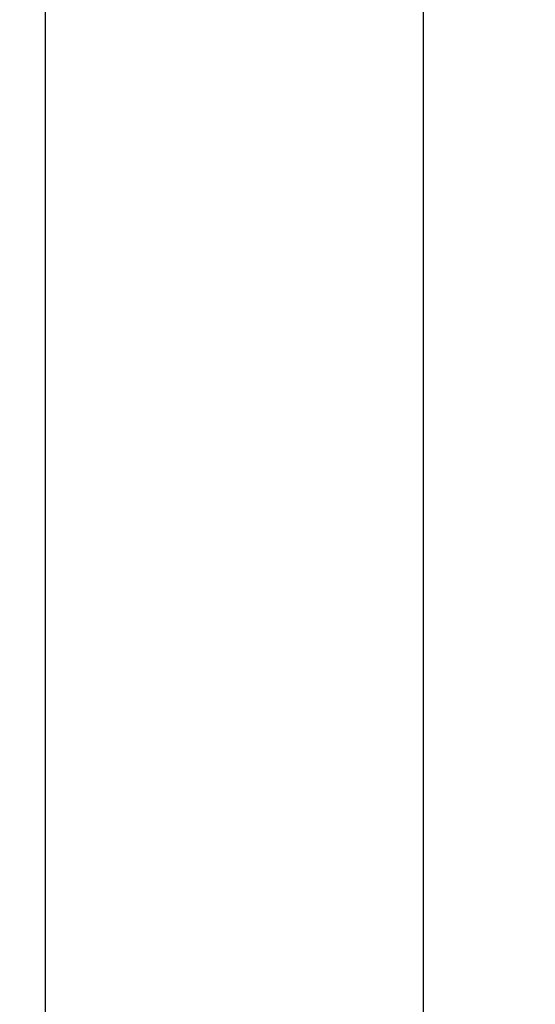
# Model space of a CAD drawing. Header units: inches. Extents: x 0.1 to 87.3, y 0.1 to 33.9.
# Tile 123 of 164: x 31.487 to 31.885, y 24.189 to 24.947. Entities that reach past the tile are written whole.
import ezdxf

# ---------------------------------------------------------------- set-up
doc = ezdxf.new("R2010")
doc.units = ezdxf.units.IN
doc.header["$MEASUREMENT"] = 0
doc.layers.add('DIMENSIONS', color=171, linetype='Continuous')
doc.styles.add('SLDTEXTSTYLE0', font='TXT', dxfattribs={"width": 0.75})
doc.dimstyles.new('SLDDIMSTYLE0', dxfattribs={"dimtxt": 0.125, "dimasz": 0.13, "dimexe": 0, "dimexo": 0.0625, "dimgap": 0.03125, "dimtad": 0, "dimtih": 1, "dimtoh": 1, "dimdec": 4, "dimlfac": 1.333333, "dimrnd": 1e-09, "dimzin": 4, "dimdsep": 46, "dimtxsty": 'SLDTEXTSTYLE0', "dimsah": 1, "dimcen": 0.09, "dimadec": 0, "dimazin": 1, "dimtfac": 1, "dimtdec": 4, "dimtofl": 0, "dimtmove": 0, "dimatfit": 3, "dimfxl": 1, "dimfrac": 2, "dimtolj": 1, "dimtzin": 12, "dimarcsym": 0})

# ---------------------------------------------------------------- blocks, each defined once
blk = doc.blocks.new('_D')
at = {"layer": 'DIMENSIONS'}
for p, q in [((31.75748, 27.92628), (31.50748, 27.92628)), ((31.50748, 27.92628), (31.50748, 27.32736)), ((31.50748, 22.25736), (31.50748, 27.32736))]:
    blk.add_line(p, q, dxfattribs=at)
for points in [[(31.50748, 27.32736), (31.48748, 27.19736), (31.52748, 27.19736)], [(31.50748, 22.25736), (31.52748, 22.38736), (31.48748, 22.38736)]]:
    blk.add_solid(points, dxfattribs=at)
at = {"layer": 'DIMENSIONS', "char_height": 0.125, "attachment_point": 1, "style": 'SLDTEXTSTYLE0'}
for s, insert in [('6.7600', (31.75748, 28.08741)), ('COIL', (31.81407, 27.88897))]:
    blk.add_mtext(s, dxfattribs=dict(at, insert=insert))

msp = doc.modelspace()

# ---------------------------------------------------------------- linework, layer by layer
at = {"color": 7, "linetype": 'Continuous', "lineweight": 25}
msp.add_line((31.798685, 22.257365), (31.798685, 27.327365), dxfattribs=at)

# ---------------------------------------------------------------- dimensions: what is measured, and where the dimension line sits
at = {"layer": 'DIMENSIONS'}
dim = msp.add_linear_dim(base=(31.507477, 27.327365), p1=(31.798685, 22.257365), p2=(31.798685, 27.327365), angle=90, text='<>\\PCOIL', dimstyle='SLDDIMSTYLE0', dxfattribs=at)
dim.commit()
dim.dimension.update_dxf_attribs({"geometry": '_D', "text_midpoint": (31.507477, 27.926276), "dimtype": 160})

doc.saveas('drawing.dxf')
